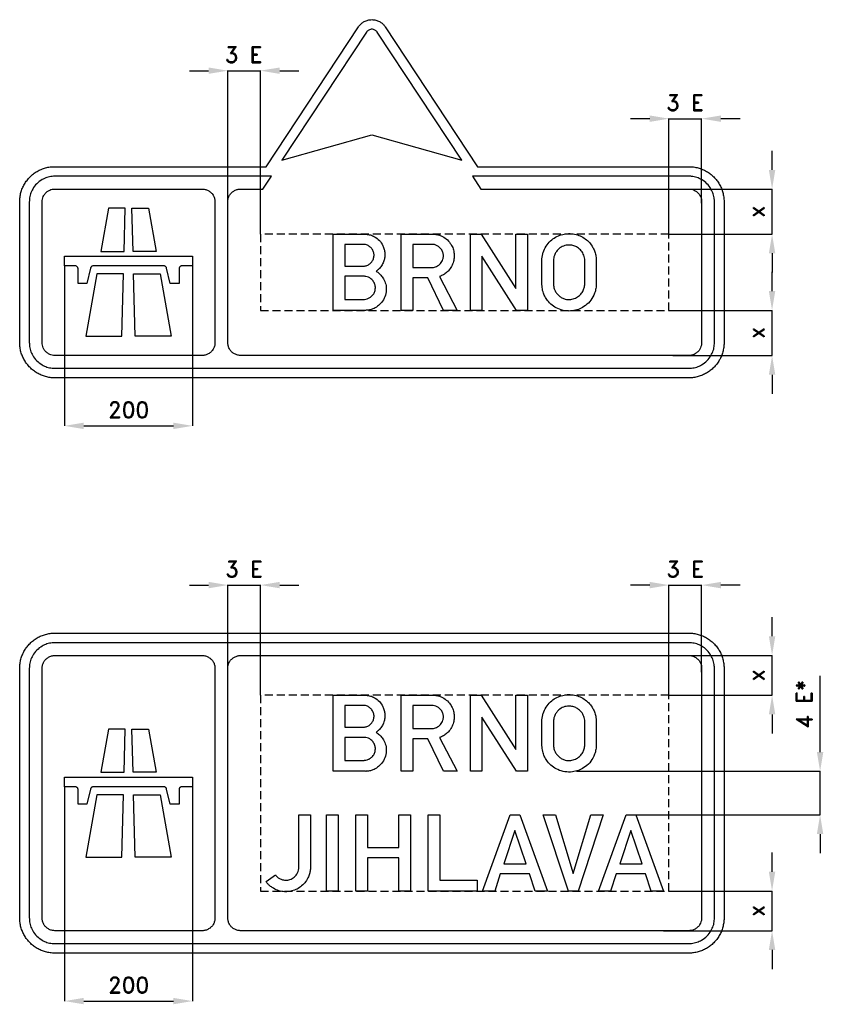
# Model space of a CAD drawing. Header units: millimetres. Extents: x 0 to 1255, y -61 to 1478.
import ezdxf

# ---------------------------------------------------------------- set-up
doc = ezdxf.new("R2010")
doc.units = ezdxf.units.MM
doc.header["$LTSCALE"] = 5
doc.linetypes.add('ČÁRKOVANÁX2', pattern=[1.5, 1, -0.5])
doc.layers.add('Kóty', color=2, linetype='Continuous')
doc.layers.add('Značka', color=7, linetype='Continuous')
doc.styles.get("Standard").update_dxf_attribs({"font": 'romand.shx', "height": 25})
doc.dimstyles.get("Standard").update_dxf_attribs({"dimtxt": 25, "dimasz": 30, "dimexe": 0.18, "dimexo": 0.0625, "dimgap": 12.5, "dimtad": 1, "dimdec": 0, "dimzin": 0, "dimdsep": 46, "dimtxsty": 'Standard', "dimcen": 0.09, "dimadec": 0, "dimazin": 0, "dimtfac": 1, "dimtdec": 0, "dimtofl": 0, "dimtmove": 0, "dimatfit": 3, "dimfxl": 1, "dimtolj": 1, "dimtzin": 0, "dimarcsym": 0})

# ---------------------------------------------------------------- blocks, each defined once
blk = doc.blocks.new('*D0')
at = {"layer": 'Defpoints', "color": 0, "transparency": 16777216}
for p in [(1014, 116.4), (1005.2, 54.4), (1175, 54.4)]:
    blk.add_point(p, dxfattribs=at)
at = {"layer": 'Kóty', "color": 0, "lineweight": -2, "transparency": 16777216}
for p, q in [((1175, 146.4), (1175, 176.4)), ((1014.1, 116.4), (1175.2, 116.4)), ((1005.2, 54.4), (1175.2, 54.4)), ((1175, 24.4), (1175, -5.6))]:
    blk.add_line(p, q, dxfattribs=at)
at = {"layer": 'Kóty', "color": 0, "transparency": 16777216}
for points in [[(1170, 146.4), (1180, 146.4), (1175, 116.4)], [(1170, 24.4), (1180, 24.4), (1175, 54.4)]]:
    blk.add_solid(points, dxfattribs=at)
at = {"layer": 'Kóty', "color": 0, "transparency": 16777216, "insert": (1150, 85.4), "char_height": 25, "attachment_point": 5, "rotation": 90}
blk.add_mtext('\\A1;x', dxfattribs=at)
blk = doc.blocks.new('*D1')
at = {"layer": 'Defpoints', "color": 0, "transparency": 16777216}
for p in [(1045, 484.4), (1175, 484.4), (1014, 422.4)]:
    blk.add_point(p, dxfattribs=at)
at = {"layer": 'Kóty', "color": 0, "lineweight": -2, "transparency": 16777216}
for p, q in [((1175, 514.4), (1175, 544.4)), ((1045.1, 484.4), (1175.2, 484.4)), ((1014.1, 422.4), (1175.2, 422.4)), ((1175, 392.4), (1175, 362.4))]:
    blk.add_line(p, q, dxfattribs=at)
at = {"layer": 'Kóty', "color": 0, "transparency": 16777216}
for points in [[(1170, 514.4), (1180, 514.4), (1175, 484.4)], [(1170, 392.4), (1180, 392.4), (1175, 422.4)]]:
    blk.add_solid(points, dxfattribs=at)
at = {"layer": 'Kóty', "color": 0, "transparency": 16777216, "insert": (1150, 453.4), "char_height": 25, "attachment_point": 5, "rotation": 90}
blk.add_mtext('\\A1;x', dxfattribs=at)
blk = doc.blocks.new('*D2')
at = {"layer": 'Defpoints', "color": 0, "transparency": 16777216}
for p in [(1017.4, 1213.2), (1175, 1213.2), (1014, 1142.8)]:
    blk.add_point(p, dxfattribs=at)
at = {"layer": 'Kóty', "color": 0, "lineweight": -2, "transparency": 16777216}
for p, q in [((1175, 1243.2), (1175, 1273.2)), ((1017.5, 1213.2), (1175.2, 1213.2)), ((1014.1, 1142.8), (1175.2, 1142.8)), ((1175, 1112.8), (1175, 1082.8))]:
    blk.add_line(p, q, dxfattribs=at)
at = {"layer": 'Kóty', "color": 0, "transparency": 16777216}
for points in [[(1170, 1243.2), (1180, 1243.2), (1175, 1213.2)], [(1170, 1112.8), (1180, 1112.8), (1175, 1142.8)]]:
    blk.add_solid(points, dxfattribs=at)
at = {"layer": 'Kóty', "color": 0, "transparency": 16777216, "insert": (1150, 1178), "char_height": 25, "attachment_point": 5, "rotation": 90}
blk.add_mtext('\\A1;x', dxfattribs=at)
blk = doc.blocks.new('*D3')
at = {"layer": 'Defpoints', "color": 0, "transparency": 16777216}
for p in [(1014, 1023.7), (1175, 1023.7), (1019.8, 953.2)]:
    blk.add_point(p, dxfattribs=at)
at = {"layer": 'Kóty', "color": 0, "lineweight": -2, "transparency": 16777216}
for p, q in [((1175, 1053.7), (1175, 1083.7)), ((1014.1, 1023.7), (1175.2, 1023.7)), ((1019.9, 953.2), (1175.2, 953.2)), ((1175, 923.2), (1175, 893.2))]:
    blk.add_line(p, q, dxfattribs=at)
at = {"layer": 'Kóty', "color": 0, "transparency": 16777216}
for points in [[(1170, 1053.7), (1180, 1053.7), (1175, 1023.7)], [(1170, 923.2), (1180, 923.2), (1175, 953.2)]]:
    blk.add_solid(points, dxfattribs=at)
at = {"layer": 'Kóty', "color": 0, "transparency": 16777216, "insert": (1150, 988.5), "char_height": 25, "attachment_point": 5, "rotation": 90}
blk.add_mtext('\\A1;x', dxfattribs=at)
blk = doc.blocks.new('*D6')
at = {"layer": 'Defpoints', "color": 0, "transparency": 16777216}
for p in [(70, 1093.2), (270, 1093.2), (270, 843.2)]:
    blk.add_point(p, dxfattribs=at)
at = {"layer": 'Kóty', "color": 0, "lineweight": -2, "transparency": 16777216}
for p, q in [((70, 1093.2), (70, 843.1)), ((270, 1093.2), (270, 843.1)), ((100, 843.2), (240, 843.2))]:
    blk.add_line(p, q, dxfattribs=at)
at = {"layer": 'Kóty', "color": 0, "transparency": 16777216}
for points in [[(100, 848.2), (100, 838.2), (70, 843.2)], [(240, 848.2), (240, 838.2), (270, 843.2)]]:
    blk.add_solid(points, dxfattribs=at)
at = {"layer": 'Kóty', "color": 0, "transparency": 16777216, "insert": (170, 868.2), "char_height": 25, "attachment_point": 5}
blk.add_mtext('\\A1;200', dxfattribs=at)
blk = doc.blocks.new('*D7')
at = {"layer": 'Defpoints', "color": 0, "transparency": 16777216}
for p in [(70, 279.4), (270, 279.4), (270, -55.6)]:
    blk.add_point(p, dxfattribs=at)
at = {"layer": 'Kóty', "color": 0, "lineweight": -2, "transparency": 16777216}
for p, q in [((70, 279.3), (70, -55.8)), ((270, 279.3), (270, -55.8)), ((100, -55.6), (240, -55.6))]:
    blk.add_line(p, q, dxfattribs=at)
at = {"layer": 'Kóty', "color": 0, "transparency": 16777216}
for points in [[(100, -50.6), (100, -60.6), (70, -55.6)], [(240, -50.6), (240, -60.6), (270, -55.6)]]:
    blk.add_solid(points, dxfattribs=at)
at = {"layer": 'Kóty', "color": 0, "transparency": 16777216, "insert": (170, -30.6), "char_height": 25, "attachment_point": 5}
blk.add_mtext('\\A1;200', dxfattribs=at)

msp = doc.modelspace()

# ---------------------------------------------------------------- linework, layer by layer
at = {"layer": 'Kóty'}
for p, q in [((265, 1398.2), (295, 1398.2)), ((325, 1193.3), (325, 1398.4)), ((376, 1142.8), (376, 1398.4)), ((406, 1398.2), (436, 1398.2)), ((984, 1323.2), (954, 1323.2)), ((1014, 1142.8), (1014, 1323.4)), ((1014, 1323.2), (1065, 1323.2)), ((1065, 1191), (1065, 1323.4)), ((1125, 1323.2), (1095, 1323.2)), ((265, 594.4), (295, 594.4)), ((325, 464.4), (325, 594.6)), ((376, 422.4), (376, 594.6)), ((406, 594.4), (436, 594.4)), ((984, 594.4), (954, 594.4)), ((1014, 422.4), (1014, 594.6)), ((1065, 458.3), (1065, 594.6)), ((1125, 594.4), (1095, 594.4)), ((1250, 333.4), (1250, 452.7)), ((869.7, 303.4), (1250.2, 303.4)), ((962.1, 235.4), (1250.2, 235.4)), ((1250, 205.4), (1250, 175.4))]:
    msp.add_line(p, q, dxfattribs=at)
for points in [[(325, 1398.2), (376, 1398.2)], [(1175, 1142.7), (1175, 1213.2)], [(1175, 953.2), (1175, 1023.7)], [(325, 594.4), (376, 594.4)], [(1014, 594.4), (1065, 594.4)], [(1175, 422.4), (1175, 484.4)], [(1250, 235.4), (1250, 303.4)], [(1175, 54.4), (1175, 116.4)]]:
    msp.add_lwpolyline(points, dxfattribs=at)
for points in [[(295, 1403.2), (295, 1393.2), (325, 1398.2)], [(406, 1403.2), (406, 1393.2), (376, 1398.2)], [(984, 1328.2), (984, 1318.2), (1014, 1323.2)], [(1095, 1328.2), (1095, 1318.2), (1065, 1323.2)], [(295, 599.4), (295, 589.4), (325, 594.4)], [(406, 599.4), (406, 589.4), (376, 594.4)], [(984, 599.4), (984, 589.4), (1014, 594.4)], [(1095, 599.4), (1095, 589.4), (1065, 594.4)], [(1245, 333.4), (1255, 333.4), (1250, 303.4)], [(1245, 205.4), (1255, 205.4), (1250, 235.4)]]:
    msp.add_solid(points, dxfattribs=at)
at = {"layer": 'Značka', "color": 3}
for points in [[(715, 1248.2), (1045, 1248.2), (1045.2, 1248.2), (1045.4, 1248.2, -0.032178), (1052.5, 1247.7, -0.035442), (1059.5, 1246.3, -0.036278), (1066.3, 1244, -0.034421), (1072.6, 1240.8, -0.033711), (1078.5, 1236.9, -0.034072), (1083.9, 1232.1, -0.034199), (1088.6, 1226.8, -0.034236), (1092.6, 1220.9, -0.03403), (1095.8, 1214.5, -0.033398), (1098, 1207.8, -0.034106), (1099.5, 1200.8, -0.036743), (1100, 1193.7), (1100, 1193.5), (1100, 1193.2), (1100, 973.2), (1100, 973), (1100, 972.8, -0.032171), (1099.5, 965.7, -0.035429), (1098, 958.7, -0.03628), (1095.8, 952, -0.034417), (1092.6, 945.6, -0.03373), (1088.6, 939.7, -0.034083), (1083.9, 934.4, -0.034206), (1078.5, 929.6, -0.034234), (1072.6, 925.7, -0.034038), (1066.3, 922.5, -0.033409), (1059.5, 920.2, -0.034122), (1052.5, 918.7, -0.036743), (1045.4, 918.2), (1045.2, 918.2), (1045, 918.2), (55, 918.2), (54.8, 918.2), (54.6, 918.2, -0.032188), (47.5, 918.7, -0.035446), (40.5, 920.2, -0.036274), (33.7, 922.5, -0.034416), (27.4, 925.7, -0.033727), (21.4, 929.6, -0.034092), (16.1, 934.4, -0.034208), (11.4, 939.7, -0.03423), (7.4, 945.6, -0.034041), (4.3, 952, -0.033411), (1.9, 958.7, -0.034128), (0.5, 965.7, -0.036746), (0, 972.8), (0, 973), (0, 973.2), (0, 1193.2), (0, 1193.5), (0, 1193.7, -0.03218), (0.5, 1200.8, -0.035443), (1.9, 1207.8, -0.036268), (4.2, 1214.5, -0.034421), (7.4, 1220.9, -0.033721), (11.4, 1226.8, -0.034083), (16.1, 1232.1, -0.034213), (21.4, 1236.9, -0.034228), (27.4, 1240.8, -0.034042), (33.7, 1244, -0.033412), (40.5, 1246.3, -0.034125), (47.5, 1247.8, -0.036735), (54.6, 1248.2), (54.8, 1248.2), (55, 1248.2), (385, 1248.2), (385, 1248.2), (529.1, 1466.6), (529.8, 1467.6), (530.6, 1468.6, -0.052439), (534, 1472.1, -0.052761), (538.2, 1474.9, -0.065666), (543.9, 1477.1, -0.065821), (550, 1477.9, -0.065457), (556.1, 1477.1, -0.063809), (561.8, 1474.9, -0.052739), (566, 1472.2, -0.057731), (569.4, 1468.6), (570.2, 1467.6), (570.9, 1466.6), (715, 1248.2)], [(550, 1298.2), (690.4, 1258.2), (558.3, 1458.4), (558.1, 1458.8), (557.8, 1459.2, 0.052799), (556.4, 1460.6, 0.052771), (554.7, 1461.7, 0.065575), (552.4, 1462.6, 0.065728), (550, 1462.9, 0.065534), (547.6, 1462.6, 0.063903), (545.3, 1461.7, 0.052829), (543.6, 1460.6, 0.057904), (542.2, 1459.2), (541.9, 1458.8), (541.7, 1458.4), (409.6, 1258.2), (550, 1298.2)], [(325, 973.2), (325, 1193.2), (325, 1193.5), (325, 1193.8, -0.033758), (325.2, 1196.4, -0.035655), (325.8, 1198.9, -0.036087), (326.7, 1201.4, -0.034687), (327.9, 1203.7, -0.034139), (329.4, 1205.8, -0.034434), (331.2, 1207.8, -0.034551), (333.2, 1209.4, -0.034518), (335.5, 1210.8, -0.034389), (337.8, 1211.9, -0.03417), (340.3, 1212.7, -0.02818), (342.4, 1213.1, -0.029338), (344.5, 1213.2), (344.8, 1213.2), (345, 1213.2), (351, 1213.2), (379.9, 1213.2), (393.1, 1233.2), (55, 1233.2), (52.9, 1233.2), (50.8, 1233, 0.055738), (42.6, 1231.3, 0.056128), (35, 1227.9, 0.069646), (26.7, 1221.6, 0.068387), (20.4, 1213.2, 0.056471), (16.8, 1205.6, 0.061158), (15.2, 1197.4, 0.012199), (15.1, 1195.3, 0.004069), (15, 1193.2), (15, 973.2, 0.003582), (15.1, 971.2, 0.010737), (15.2, 969.1, 0.055762), (16.9, 960.9, 0.05617), (20.4, 953.2, 0.069688), (26.7, 944.9, 0.068347), (35, 938.6, 0.056431), (42.6, 935.1, 0.061184), (50.8, 933.5), (52.9, 933.3), (55, 933.2), (1045, 933.2, 0.003593), (1047.1, 933.3, 0.010767), (1049.2, 933.5, 0.055763), (1057.4, 935.1, 0.05619), (1065, 938.6, 0.069707), (1073.3, 944.9, 0.068354), (1079.6, 953.2, 0.056412), (1083.2, 960.9, 0.061072), (1084.8, 969.1), (1084.9, 971.2), (1085, 973.2), (1085, 1193.2), (1084.9, 1195.3, 0.010686), (1084.8, 1197.4, 0.055671), (1083.1, 1205.6, 0.056196), (1079.6, 1213.2, 0.069716), (1073.3, 1221.6, 0.068332), (1065, 1227.9, 0.056419), (1057.4, 1231.4, 0.061152), (1049.2, 1233, 0.012254), (1047.1, 1233.2, 0.004085), (1045, 1233.2), (706.9, 1233.2), (720.1, 1213.2), (1045, 1213.2, -0.003568), (1046, 1213.2, -0.010681), (1047.1, 1213.1, -0.055612), (1051.2, 1212.3, -0.056257), (1055, 1210.6, -0.069792), (1059.2, 1207.4, -0.0682), (1062.3, 1203.2, -0.056331), (1064.1, 1199.4, -0.061179), (1064.9, 1195.3), (1065, 1194.3), (1065, 1193.2), (1065, 973.2), (1065, 972.2), (1064.9, 971.2, -0.055731), (1064, 967.1, -0.056093), (1062.3, 963.2, -0.069549), (1059.2, 959.1, -0.068437), (1055, 955.9, -0.056492), (1051.2, 954.2, -0.06103), (1047.1, 953.4, -0.012144), (1046, 953.3, -0.004088), (1045, 953.2), (345, 953.2), (344.7, 953.2), (344.5, 953.3, -0.033859), (341.9, 953.5, -0.035517), (339.3, 954.1, -0.035896), (336.9, 955, -0.034736), (334.5, 956.2, -0.034266), (332.4, 957.7, -0.034431), (330.5, 959.5, -0.034547), (328.8, 961.5, -0.034581), (327.4, 963.7, -0.034353), (326.3, 966.1, -0.033754), (325.6, 968.6, -0.028215), (325.2, 970.7, -0.030659), (325, 972.8), (325, 973), (325, 973.2)], [(285, 953.2), (55, 953.2), (54, 953.3), (52.9, 953.4, -0.055657), (48.8, 954.2, -0.056143), (45, 955.9, -0.069689), (40.8, 959.1, -0.068346), (37.7, 963.2, -0.056436), (35.9, 967.1, -0.061199), (35.1, 971.2, -0.012223), (35, 972.2), (35, 973.2), (35, 1193.2, -0.003589), (35, 1194.3, -0.010754), (35.1, 1195.3, -0.055784), (35.9, 1199.4, -0.056163), (37.7, 1203.2, -0.069671), (40.8, 1207.4, -0.068389), (45, 1210.6, -0.056438), (48.8, 1212.3, -0.061045), (52.9, 1213.1), (54, 1213.2), (55, 1213.2), (285, 1213.2), (285.3, 1213.2), (285.5, 1213.2, -0.034472), (288.1, 1213, -0.035536), (290.7, 1212.4, -0.03572), (293.1, 1211.5, -0.034777), (295.4, 1210.3, -0.034289), (297.6, 1208.8, -0.034417), (299.5, 1207, -0.03447), (301.2, 1205, -0.034506), (302.6, 1202.8, -0.03442), (303.7, 1200.4, -0.034147), (304.4, 1197.9, -0.028145), (304.8, 1195.8, -0.029363), (305, 1193.7), (305, 1193.5), (305, 1193.2), (305, 973.2), (305, 973), (305, 972.7, -0.034453), (304.8, 970.1, -0.035509), (304.2, 967.6, -0.03572), (303.3, 965.1, -0.034748), (302.1, 962.8, -0.034308), (300.5, 960.7, -0.034417), (298.8, 958.7, -0.034477), (296.8, 957.1, -0.034542), (294.5, 955.7, -0.034402), (292.2, 954.6, -0.033859), (289.7, 953.8, -0.028267), (287.6, 953.4, -0.030565), (285.5, 953.2), (285.2, 953.2), (285, 953.2)], [(489.5, 1023.7), (489.5, 1142.7), (538.4, 1142.7), (539.6, 1142.7), (540.8, 1142.6, -0.053522), (547.6, 1141.5, -0.058869), (553.9, 1138.8, -0.0841), (561.7, 1132.9, -0.083995), (567.1, 1124.7, -0.052903), (569.3, 1119, -0.048086), (570.2, 1113, -0.047689), (570, 1106.9, -0.051704), (568.7, 1100.9, -0.057822), (565.9, 1094.7, -0.056924), (561.8, 1089.3, -0.018975), (560.2, 1087.7, -0.01917), (558.6, 1086.3), (557.7, 1085.6), (556.8, 1084.9), (558, 1084), (559.2, 1083.1, -0.045536), (564.1, 1078.6, -0.053992), (568.1, 1073.1, -0.077429), (571.6, 1064.6, -0.076333), (572.4, 1055.3, -0.084942), (570.3, 1045, -0.082717), (564.9, 1036, -0.067284), (558.9, 1030.1, -0.067548), (551.5, 1026, -0.045459), (546.3, 1024.4, -0.048761), (540.9, 1023.8), (539.9, 1023.7), (538.9, 1023.7), (489.5, 1023.7)], [(595.7, 1023.7), (595.7, 1142.7), (645.8, 1142.7), (646.5, 1142.7), (647.2, 1142.7, -0.052874), (652.8, 1141.9, -0.045269), (658.2, 1140, -0.068753), (666.2, 1135.2, -0.07411), (672.5, 1128.4, -0.062854), (676.2, 1121.7, -0.059657), (678.2, 1114.3, -0.055138), (678.6, 1107.1, -0.055185), (677.4, 1099.9, -0.062305), (674.4, 1092.3, -0.063041), (669.6, 1085.7, -0.052742), (664.6, 1081.2, -0.055205), (658.9, 1077.9, -0.011422), (657.3, 1077.2), (655.6, 1076.5), (683, 1023.7), (661.6, 1023.7), (637.3, 1074.7), (613.8, 1074.7), (613.8, 1023.7), (595.7, 1023.7)], [(815.5, 1102.3), (815.5, 1103.3, -0.004525), (815.6, 1104.3, -0.030686), (816.3, 1109.3, -0.031065), (817.5, 1114.1, -0.066297), (822.1, 1123.9, -0.068472), (829.1, 1132.2, -0.061854), (836.9, 1138, -0.059931), (845.8, 1141.8, -0.057342), (854.9, 1143.5, -0.057584), (864.3, 1143.2, -0.056914), (873.2, 1140.9, -0.057499), (881.4, 1136.7, -0.055379), (888.3, 1131.1, -0.053459), (893.8, 1124.1, -0.043032), (897.1, 1118.1, -0.048855), (899.3, 1111.7, -0.022739), (900, 1108.2, -0.012965), (900.4, 1104.6), (900.4, 1104), (900.5, 1103.4), (900.5, 1063.6), (900.4, 1062.6), (900.3, 1061.7, -0.035784), (899, 1054.3, -0.047835), (896.5, 1047.3, -0.07879), (890.2, 1037.3, -0.073095), (881.1, 1029.6, -0.060116), (872.5, 1025.2, -0.059847), (863.1, 1023, -0.071109), (851.4, 1023.1, -0.074188), (840.2, 1026.5, -0.066043), (831.4, 1031.9, -0.061699), (824.2, 1039.3, -0.047079), (820.1, 1045.6, -0.053865), (817.3, 1052.6, -0.030208), (816.3, 1057.3, -0.017685), (815.7, 1062), (815.6, 1063.1), (815.5, 1064.2), (815.5, 1102.3)], [(507.6, 1126.8), (507.6, 1092.8), (536.2, 1092.8), (537.3, 1092.8), (538.4, 1092.9, 0.091636), (543.5, 1094.3, 0.08074), (547.9, 1097.4, 0.081301), (551.2, 1101.6, 0.086101), (553, 1106.6, 0.087483), (553.2, 1112.1, 0.085838), (551.5, 1117.4, 0.08193), (548.5, 1121.7, 0.078649), (544.2, 1124.8, 0.046711), (541.6, 1126, 0.054004), (538.8, 1126.6), (538.2, 1126.7), (537.6, 1126.8), (507.6, 1126.8)], [(613.8, 1126.7), (613.8, 1090.6), (643, 1090.6), (643.7, 1090.7), (644.5, 1090.7, 0.040785), (647.8, 1091.2, 0.049412), (651, 1092.3, 0.110764), (657.2, 1096.8, 0.114763), (660.9, 1103.6, 0.085157), (661.7, 1108.9, 0.080085), (660.8, 1114.2, 0.084071), (658.2, 1119.4, 0.081241), (653.9, 1123.5, 0.067097), (650, 1125.7, 0.082116), (645.6, 1126.7), (645.1, 1126.7), (644.6, 1126.7), (613.8, 1126.7)], [(833.6, 1102.2), (833.6, 1064.2), (833.7, 1063.5), (833.7, 1062.7, 0.037616), (834.4, 1059, 0.041676), (835.6, 1055.4, 0.062903), (838.4, 1050.5, 0.060173), (842.3, 1046.4, 0.059427), (846.9, 1043.2, 0.064329), (852, 1041.3, 0.050505), (856.3, 1040.7, 0.044565), (860.6, 1040.8, 0.073922), (867.9, 1042.8, 0.085005), (874.3, 1046.9, 0.073628), (878.5, 1051.7, 0.063589), (881.2, 1057.6, 0.033193), (882.1, 1060.5, 0.042617), (882.4, 1063.5), (882.5, 1063.9), (882.5, 1064.3), (882.5, 1102.2), (882.5, 1102.8), (882.5, 1103.5, 0.062598), (881.8, 1107.7, 0.048312), (880.2, 1111.6, 0.076906), (875.8, 1118, 0.08378), (869.7, 1122.7, 0.069864), (864, 1125, 0.066682), (857.8, 1125.7, 0.088518), (849.4, 1124.2, 0.098123), (842.1, 1119.8, 0.062852), (838.4, 1115.9, 0.051376), (835.8, 1111.2, 0.039517), (834.4, 1107.5, 0.050738), (833.7, 1103.6), (833.6, 1102.9), (833.6, 1102.2)], [(229.5, 1089.4), (229.5, 1089.6), (229.4, 1089.8, 0.047776), (229.1, 1090.6, 0.048023), (228.6, 1091.4, 0.059541), (227.8, 1092.2, 0.058333), (226.8, 1092.8), (226, 1093.1), (225.1, 1093.2), (224.9, 1093.2), (224.7, 1093.2), (115.3, 1093.2), (115.1, 1093.2), (114.9, 1093.2), (114, 1093.1), (113.2, 1092.8, 0.059573), (112.2, 1092.2, 0.058355), (111.4, 1091.4), (110.9, 1090.6, 0.052393), (110.6, 1089.8), (110.5, 1089.6), (110.5, 1089.4), (105, 1065.7), (91.2, 1065.7), (91.2, 1088.2), (91.2, 1088.5), (91.2, 1088.8, 0.055711), (91, 1089.8, 0.056169), (90.6, 1090.7, 0.069683), (89.8, 1091.8, 0.068356), (88.8, 1092.6), (87.8, 1093), (86.8, 1093.2), (86.5, 1093.2), (86.2, 1093.2), (70, 1093.2), (70, 1108.2), (270, 1108.2), (270, 1093.2), (253.8, 1093.2), (253.5, 1093.2), (253.2, 1093.2), (252.2, 1093, 0.056112), (251.2, 1092.6, 0.069656), (250.2, 1091.8, 0.068376), (249.4, 1090.7, 0.056438), (249, 1089.8, 0.061142), (248.8, 1088.8, 0.012188), (248.8, 1088.5, 0.004087), (248.8, 1088.2), (248.8, 1065.7), (235, 1065.7), (229.5, 1089.4)], [(507.7, 1076.9), (507.7, 1040.9), (536.3, 1040.9), (537.3, 1040.9), (538.4, 1040.9, 0.058711), (542.7, 1041.7, 0.063112), (546.7, 1043.6, 0.084068), (551.1, 1047.2, 0.085715), (554.1, 1052.1, 0.082254), (555.4, 1057.4, 0.080964), (555, 1062.8, 0.088828), (552.7, 1068.4, 0.08424), (548.6, 1073, 0.065585), (544.8, 1075.5, 0.080403), (540.7, 1076.7), (539.5, 1076.8), (538.3, 1076.9), (507.7, 1076.9)], [(171, 19.4), (55, 19.4), (54.8, 19.4), (54.6, 19.4, -0.03218), (47.5, 19.9, -0.035443), (40.5, 21.3, -0.036267), (33.7, 23.6, -0.034421), (27.4, 26.8, -0.033722), (21.4, 30.8, -0.034085), (16.1, 35.5, -0.034209), (11.4, 40.8, -0.034229), (7.4, 46.7, -0.034045), (4.3, 53.1, -0.033412), (1.9, 59.9, -0.034127), (0.5, 66.8, -0.036745), (0, 73.9), (0, 74.2), (0, 74.4), (0, 464.4), (0, 464.6), (0, 464.8, -0.03218), (0.5, 471.9, -0.035443), (1.9, 478.9, -0.036267), (4.2, 485.6, -0.034421), (7.4, 492, -0.033719), (11.4, 497.9, -0.034083), (16.1, 503.3, -0.034209), (21.4, 508, -0.034228), (27.4, 511.9, -0.034042), (33.7, 515.1, -0.033408), (40.5, 517.4, -0.03412), (47.5, 518.9, -0.036747), (54.6, 519.4), (54.8, 519.4), (55, 519.4), (1045, 519.4), (1045.2, 519.4), (1045.4, 519.4, -0.032182), (1052.5, 518.9, -0.035438), (1059.5, 517.4, -0.03627), (1066.3, 515.1, -0.034424), (1072.6, 511.9, -0.033714), (1078.5, 508, -0.034072), (1083.9, 503.3, -0.034202), (1088.6, 497.9, -0.034236), (1092.6, 492, -0.034034), (1095.8, 485.6, -0.033397), (1098, 478.9, -0.034107), (1099.5, 471.9, -0.036743), (1100, 464.8), (1100, 464.6), (1100, 464.4), (1100, 74.4), (1100, 74.2), (1100, 73.9, -0.032171), (1099.5, 66.8, -0.035429), (1098, 59.9, -0.036266), (1095.8, 53.1, -0.034431), (1092.6, 46.7, -0.033735), (1088.6, 40.8, -0.034079), (1083.9, 35.5, -0.034225), (1078.5, 30.8, -0.034235), (1072.6, 26.8, -0.034041), (1066.3, 23.6, -0.033409), (1059.5, 21.3, -0.034125), (1052.5, 19.8, -0.036744), (1045.4, 19.4), (1045.2, 19.4), (1045, 19.4), (997, 19.4), (171, 19.4)], [(393.1, 504.4), (55, 504.4), (52.9, 504.3), (50.8, 504.1, 0.055537), (42.6, 502.5, 0.056148), (35, 499, 0.069739), (26.7, 492.7, 0.068372), (20.4, 484.4, 0.056453), (16.8, 476.7, 0.061166), (15.2, 468.5, 0.012203), (15.1, 466.5, 0.004068), (15, 464.4), (15, 74.4, 0.003583), (15.1, 72.3, 0.010744), (15.2, 70.2, 0.055768), (16.9, 62, 0.056168), (20.4, 54.4, 0.069685), (26.7, 46, 0.06835), (35, 39.7, 0.056433), (42.6, 36.2, 0.061183), (50.8, 34.6, 0.012223), (52.9, 34.4, 0.004075), (55, 34.4), (1045, 34.4, 0.003584), (1047.1, 34.4, 0.010742), (1049.2, 34.6, 0.055762), (1057.4, 36.3, 0.056195), (1065, 39.7, 0.069714), (1073.3, 46, 0.068345), (1079.6, 54.4, 0.056412), (1083.2, 62, 0.061075), (1084.8, 70.2), (1084.9, 72.3), (1085, 74.4), (1085, 464.4), (1084.9, 466.5), (1084.8, 468.5, 0.055649), (1083.1, 476.7, 0.056155), (1079.6, 484.4, 0.069704), (1073.3, 492.7, 0.068442), (1065, 499, 0.056435), (1057.4, 502.5, 0.06091), (1049.2, 504.1, 0.012152), (1047.1, 504.3, 0.004041), (1045, 504.4), (393.1, 504.4)], [(55, 54.4), (54.9, 54.4), (54.8, 54.4, -0.032179), (52.3, 54.6, -0.035443), (49.7, 55.1, -0.036265), (47.3, 55.9, -0.034421), (45, 57.1, -0.033719), (42.8, 58.5, -0.034086), (40.9, 60.2, -0.034208), (39.1, 62.2, -0.034229), (37.7, 64.3, -0.034044), (36.5, 66.6, -0.033412), (35.7, 69.1, -0.034128), (35.2, 71.6, -0.036744), (35, 74.2), (35, 74.3), (35, 74.4), (35, 464.4), (35, 464.4), (35, 464.5, -0.032179), (35.2, 467.1, -0.035444), (35.7, 469.6, -0.036265), (36.5, 472.1, -0.034417), (37.7, 474.4, -0.033718), (39.1, 476.6, -0.03408), (40.9, 478.5, -0.034213), (42.8, 480.2, -0.034222), (45, 481.7, -0.034048), (47.3, 482.8, -0.033405), (49.7, 483.7, -0.034129), (52.3, 484.2, -0.036741), (54.8, 484.4), (54.9, 484.4), (55, 484.4), (285, 484.4), (285.1, 484.4), (285.2, 484.4, -0.032179), (287.7, 484.2, -0.035443), (290.3, 483.7, -0.036259), (292.7, 482.8, -0.034409), (295, 481.7, -0.033719), (297.2, 480.2, -0.034073), (299.1, 478.5, -0.034214), (300.9, 476.6, -0.034226), (302.3, 474.4, -0.03405), (303.5, 472.1, -0.033407), (304.3, 469.6, -0.034128), (304.8, 467.1, -0.036741), (305, 464.5), (305, 464.4), (305, 464.4), (305, 74.4), (305, 74.3), (305, 74.2, -0.032179), (304.8, 71.6, -0.035442), (304.3, 69.1, -0.036259), (303.5, 66.6, -0.034414), (302.3, 64.3, -0.03372), (300.9, 62.2, -0.034079), (299.1, 60.2, -0.03421), (297.2, 58.5, -0.034232), (295, 57.1, -0.034046), (292.7, 55.9, -0.033413), (290.3, 55.1, -0.034126), (287.7, 54.5, -0.036744), (285.2, 54.4), (285.1, 54.4), (285, 54.4), (55, 54.4)], [(325, 74.4), (325, 464.4), (325, 464.6), (325, 464.9, -0.033855), (325.2, 467.5, -0.0356), (325.8, 470, -0.035965), (326.7, 472.5, -0.034652), (327.9, 474.8, -0.034148), (329.4, 477, -0.034435), (331.2, 478.9, -0.03455), (333.2, 480.6, -0.034609), (335.5, 481.9, -0.0344), (337.8, 483, -0.03375), (340.3, 483.8, -0.028229), (342.4, 484.2, -0.030643), (344.5, 484.4), (344.8, 484.4), (345, 484.4), (1045, 484.4), (1046, 484.3, -0.010652), (1047.1, 484.3, -0.055626), (1051.2, 483.4, -0.056277), (1055, 481.7, -0.069806), (1059.2, 478.5, -0.068223), (1062.3, 474.4, -0.056339), (1064.1, 470.5, -0.061126), (1064.9, 466.5), (1065, 465.4), (1065, 464.4), (1065, 74.4), (1065, 73.3), (1064.9, 72.3, -0.05576), (1064, 68.2, -0.056064), (1062.3, 64.4, -0.069536), (1059.2, 60.2, -0.068408), (1055, 57, -0.056527), (1051.2, 55.3, -0.061158), (1047.1, 54.5, -0.012181), (1046, 54.4, -0.004059), (1045, 54.4), (345, 54.4), (344.7, 54.4), (344.5, 54.4, -0.033864), (341.9, 54.6, -0.035606), (339.3, 55.2, -0.035966), (336.9, 56.1, -0.034656), (334.6, 57.3, -0.034145), (332.4, 58.8, -0.034423), (330.5, 60.6, -0.034569), (328.8, 62.6, -0.034615), (327.4, 64.8, -0.034374), (326.3, 67.2, -0.033751), (325.6, 69.7, -0.028217), (325.2, 71.8, -0.030629), (325, 73.9), (325, 74.1), (325, 74.4)], [(489.5, 303.4), (489.5, 422.4), (538.4, 422.4, -0.002322), (539.6, 422.3, -0.006987), (540.8, 422.3, -0.053513), (547.6, 421.1, -0.058864), (553.9, 418.5, -0.084102), (561.7, 412.5, -0.083984), (567.1, 404.4, -0.052888), (569.3, 398.6, -0.048075), (570.2, 392.6, -0.047699), (570, 386.5, -0.051703), (568.7, 380.5, -0.057809), (565.9, 374.3, -0.056933), (561.8, 368.9, -0.019024), (560.2, 367.3, -0.019181), (558.6, 365.9), (557.7, 365.2), (556.8, 364.5), (558, 363.6), (559.2, 362.7, -0.045546), (564.1, 358.2, -0.053985), (568.1, 352.7, -0.077424), (571.6, 344.2, -0.076333), (572.4, 335, -0.084942), (570.3, 324.7, -0.082722), (564.9, 315.6, -0.067294), (558.9, 309.7, -0.067548), (551.5, 305.6, -0.045465), (546.3, 304, -0.048766), (540.9, 303.4, -0.007109), (539.9, 303.4, -0.002371), (538.9, 303.4), (489.5, 303.4)], [(595.7, 303.4), (595.7, 422.4), (645.8, 422.4), (646.5, 422.4, -0.00544), (647.2, 422.3, -0.052872), (652.8, 421.5, -0.045247), (658.2, 419.6, -0.06875), (666.2, 414.8, -0.074112), (672.5, 408.1, -0.062839), (676.2, 401.3, -0.059667), (678.2, 393.9, -0.055139), (678.6, 386.7, -0.055183), (677.4, 379.6, -0.062314), (674.4, 371.9, -0.063049), (669.6, 365.3, -0.052743), (664.6, 360.8, -0.055197), (658.9, 357.5, -0.01141), (657.3, 356.8), (655.6, 356.2), (683, 303.4), (661.6, 303.4), (637.3, 354.4), (613.8, 354.4), (613.8, 303.4), (595.7, 303.4)], [(815.5, 381.9), (815.5, 382.9), (815.6, 383.9, -0.03066), (816.3, 388.9, -0.031067), (817.5, 393.7, -0.066298), (822.1, 403.6, -0.06848), (829.1, 411.9, -0.061861), (836.9, 417.7, -0.059933), (845.8, 421.4, -0.057345), (854.9, 423.2, -0.057578), (864.3, 422.8, -0.056911), (873.2, 420.5, -0.057496), (881.4, 416.3, -0.055376), (888.3, 410.7, -0.053448), (893.8, 403.8, -0.043019), (897.1, 397.8, -0.04884), (899.3, 391.3, -0.022703), (900, 387.8), (900.4, 384.2), (900.4, 383.6), (900.5, 383), (900.5, 343.2), (900.4, 342.3), (900.3, 341.4, -0.035776), (899, 334, -0.047843), (896.5, 326.9, -0.078796), (890.2, 316.9, -0.073097), (881.1, 309.3, -0.060113), (872.5, 304.9, -0.059844), (863.1, 302.6, -0.071111), (851.4, 302.7, -0.074183), (840.2, 306.1, -0.066043), (831.4, 311.5, -0.061689), (824.2, 318.9, -0.047086), (820.1, 325.3, -0.053876), (817.3, 332.3, -0.030222), (816.3, 336.9, -0.017673), (815.7, 341.6), (815.6, 342.7), (815.5, 343.8), (815.5, 381.9)], [(507.6, 406.4), (507.6, 372.4), (536.2, 372.4, 0.005332), (537.3, 372.4, 0.016063), (538.4, 372.5, 0.091631), (543.5, 373.9, 0.080741), (547.9, 377, 0.08131), (551.2, 381.2, 0.086088), (553, 386.2, 0.08746), (553.2, 391.7, 0.085847), (551.5, 397, 0.081925), (548.5, 401.3, 0.078637), (544.2, 404.5, 0.04673), (541.6, 405.6, 0.054009), (538.8, 406.3, 0.009156), (538.2, 406.3), (537.6, 406.4), (507.6, 406.4)], [(613.8, 406.3), (613.8, 370.2), (643, 370.2, 0.001977), (643.7, 370.3, 0.005972), (644.5, 370.3, 0.040785), (647.8, 370.8, 0.049424), (651, 371.9, 0.110775), (657.2, 376.5, 0.114761), (660.9, 383.3, 0.085167), (661.7, 388.6, 0.080083), (660.8, 393.8, 0.084094), (658.2, 399, 0.081234), (653.9, 403.1, 0.067109), (650, 405.3, 0.082132), (645.6, 406.3, 0.008034), (645.1, 406.3), (644.6, 406.3), (613.8, 406.3)], [(833.6, 381.9), (833.6, 343.8), (833.7, 343.1), (833.7, 342.4, 0.037583), (834.4, 338.6, 0.041676), (835.6, 335, 0.062889), (838.4, 330.1, 0.060158), (842.3, 326, 0.059412), (846.9, 322.8, 0.064326), (852, 320.9, 0.050523), (856.3, 320.3, 0.044572), (860.6, 320.5, 0.073913), (867.9, 322.4, 0.085011), (874.3, 326.5, 0.073636), (878.5, 331.4, 0.063585), (881.2, 337.2, 0.03321), (882.1, 340.2, 0.042657), (882.4, 343.1), (882.5, 343.5), (882.5, 343.9), (882.5, 381.8), (882.5, 382.5), (882.5, 383.1, 0.062616), (881.8, 387.3, 0.048328), (880.2, 391.2, 0.076903), (875.8, 397.6, 0.08377), (869.7, 402.3, 0.069862), (864, 404.6, 0.06667), (857.8, 405.3, 0.088523), (849.4, 403.8, 0.098122), (842.1, 399.4, 0.062856), (838.4, 395.5, 0.051404), (835.8, 390.8, 0.039528), (834.4, 387.1, 0.05075), (833.7, 383.2), (833.6, 382.5), (833.6, 381.9)], [(507.7, 356.5), (507.7, 320.5), (536.3, 320.5, 0.003622), (537.3, 320.5, 0.010878), (538.4, 320.6, 0.058716), (542.7, 321.4, 0.063105), (546.7, 323.2, 0.084067), (551.1, 326.8, 0.085726), (554.1, 331.7, 0.082255), (555.4, 337, 0.080986), (555, 342.4, 0.088847), (552.7, 348.1, 0.084248), (548.6, 352.6, 0.065612), (544.8, 355.1, 0.08041), (540.7, 356.3, 0.018381), (539.5, 356.5, 0.006086), (538.3, 356.5), (507.7, 356.5)], [(229.5, 275.5), (229.5, 275.7), (229.4, 275.9, 0.047734), (229.1, 276.7, 0.048025), (228.6, 277.5, 0.059599), (227.8, 278.3, 0.058401), (226.8, 278.9, 0.048251), (226, 279.2, 0.052368), (225.1, 279.3), (224.9, 279.4), (224.7, 279.4), (115.3, 279.4), (115.1, 279.4), (114.9, 279.3, 0.047732), (114, 279.2, 0.048009), (113.2, 278.9, 0.05957), (112.2, 278.3, 0.058421), (111.4, 277.5, 0.048259), (110.9, 276.7, 0.05236), (110.6, 275.9), (110.5, 275.7), (110.5, 275.5), (105, 251.9), (91.2, 251.9), (91.2, 274.4), (91.2, 274.6), (91.2, 274.9, 0.055715), (91, 275.9, 0.056165), (90.6, 276.9, 0.069701), (89.8, 277.9, 0.068332), (88.8, 278.7, 0.056415), (87.8, 279.1, 0.061115), (86.8, 279.3), (86.5, 279.4), (86.2, 279.4), (70, 279.4), (70, 294.4), (270, 294.4), (270, 279.4), (253.8, 279.4), (253.5, 279.4, 0.010733), (253.2, 279.3, 0.055758), (252.2, 279.1, 0.056139), (251.2, 278.7, 0.069682), (250.2, 277.9, 0.06837), (249.4, 276.9, 0.05644), (249, 275.9, 0.061106), (248.8, 274.9, 0.012246), (248.8, 274.6), (248.8, 274.4), (248.8, 251.9), (235, 251.9), (229.5, 275.5)], [(399.5, 141.6), (400.1, 140.7), (400.8, 139.8, 0.07636), (404.7, 136.5, 0.06642), (409.3, 134.4, 0.070636), (414.7, 133.3, 0.073886), (420.2, 133.8, 0.100338), (427.3, 137, 0.10266), (432.7, 142.6, 0.066791), (434.9, 146.9, 0.068738), (435.8, 151.5), (435.8, 152.3), (435.8, 153), (435.8, 235.4), (454, 235.4), (454, 152.1), (453.9, 151.4), (453.9, 150.6, -0.044773), (452.9, 144.6, -0.041526), (450.9, 138.8, -0.059799), (446.5, 130.9, -0.063624), (440.3, 124.4, -0.061051), (433.1, 119.5, -0.05764), (425.1, 116.5, -0.045918), (418.4, 115.4, -0.048749), (411.6, 115.5, -0.065626), (402.5, 117.6, -0.060451), (394.2, 121.9, -0.038906), (389.8, 125.3, -0.047625), (386.1, 129.3), (385.5, 130.1), (384.8, 131), (399.5, 141.6)]]:
    msp.add_lwpolyline(points, format="xyb", dxfattribs=at)
for points in [[(126.7, 1115.7), (163, 1115.7), (164.8, 1183.2), (138.6, 1183.2), (126.7, 1115.7)], [(213.3, 1115.7), (177, 1115.7), (175.2, 1183.2), (201.4, 1183.2), (213.3, 1115.7)], [(703.8, 1023.7), (703.8, 1142.7), (720.9, 1142.7), (774.9, 1057.8), (774.9, 1142.7), (793.2, 1142.7), (793, 1023.7), (776, 1023.7), (721.8, 1108.6), (721.8, 1023.7), (703.8, 1023.7)], [(103.3, 983.2), (159.6, 983.2), (162.1, 1080.7), (120.5, 1080.7), (103.3, 983.2)], [(236.7, 983.2), (180.4, 983.2), (177.9, 1080.7), (219.5, 1080.7), (236.7, 983.2)], [(703.8, 303.4), (703.8, 422.4), (720.9, 422.4), (774.9, 337.4), (774.9, 422.4), (793.2, 422.4), (793, 303.4), (776, 303.4), (721.8, 388.2), (721.8, 303.4), (703.8, 303.4)], [(126.7, 301.9), (163, 301.9), (164.8, 369.4), (138.6, 369.4), (126.7, 301.9)], [(213.3, 301.9), (177, 301.9), (175.2, 369.4), (201.4, 369.4), (213.3, 301.9)], [(103.3, 169.4), (159.6, 169.4), (162.1, 266.9), (120.5, 266.9), (103.3, 169.4)], [(236.7, 169.4), (180.4, 169.4), (177.9, 266.9), (219.5, 266.9), (236.7, 169.4)], [(479.3, 116.4), (479.3, 235.4), (497.3, 235.4), (497.3, 116.4), (479.3, 116.4)], [(525.1, 116.4), (525.1, 235.4), (543.1, 235.4), (543.1, 184.3), (592, 184.3), (592, 235.4), (610.1, 235.4), (610.1, 116.4), (592, 116.4), (592, 168.4), (543.1, 168.4), (543.1, 116.4), (525.1, 116.4)], [(637.9, 116.4), (637.9, 235.4), (656, 235.4), (656, 133.4), (714.3, 133.4), (714.3, 116.4), (637.9, 116.4)], [(722.8, 116.4), (765.9, 235.4), (780.9, 235.4), (824.1, 116.4), (805, 116.4), (796.1, 143), (750.6, 143), (741.8, 116.4), (722.8, 116.4)], [(857, 116.4), (817.6, 235.4), (837, 235.4), (864.5, 143.9), (892.2, 235.4), (911.3, 235.4), (872, 116.4), (857, 116.4)], [(903.9, 116.4), (947, 235.4), (962, 235.4), (1005.2, 116.4), (986.1, 116.4), (977.2, 143), (931.6, 143), (922.9, 116.4), (903.9, 116.4)], [(790.9, 158.8), (773.4, 211), (756, 158.8), (790.9, 158.8)], [(971.9, 158.8), (954.5, 211), (937.1, 158.8), (971.9, 158.8)]]:
    msp.add_lwpolyline(points, dxfattribs=at)
at = {"layer": 'Značka', "color": 6, "linetype": 'ČÁRKOVANÁX2', "ltscale": 2.5}
for points in [[(376, 1023.7), (1014, 1023.7), (1014, 1142.7), (376, 1142.7)], [(376, 116.4), (1014, 116.4), (1014, 422.4), (376, 422.4)]]:
    msp.add_lwpolyline(points, close=True, dxfattribs=at)

# ---------------------------------------------------------------- texts
at = {"layer": 'Kóty', "char_height": 25, "attachment_point": 5}
for insert in [(349.9, 1423.2), (1039.2, 1348.2), (350.5, 619.4), (1039.4, 619.4)]:
    msp.add_mtext('\\A1;3 E', dxfattribs=dict(at, insert=insert))
at = {"layer": 'Kóty', "insert": (1225, 408), "char_height": 25, "attachment_point": 5, "rotation": 90}
msp.add_mtext('\\A1;4 E*', dxfattribs=at)

# ---------------------------------------------------------------- dimensions: what is measured, and where the dimension line sits
at = {"layer": 'Kóty'}
for base, p1, p2, picture, middle in [((1175, 1213.2), (1014, 1142.8), (1017.4, 1213.2), '*D2', (1150, 1178)), ((1175, 1023.7), (1019.8, 953.2), (1014, 1023.7), '*D3', (1150, 988.5))]:
    dim = msp.add_linear_dim(base=base, p1=p1, p2=p2, angle=90, text='x', dimstyle='Standard', dxfattribs=at)
    dim.commit()
    dim.dimension.update_dxf_attribs({"geometry": picture, "text_midpoint": middle})
dim = msp.add_linear_dim(base=(270, 843.2), p1=(70, 1093.2), p2=(270, 1093.2), text='200', dimstyle='Standard', dxfattribs=at)
dim.commit()
dim.dimension.update_dxf_attribs({"geometry": '*D6', "text_midpoint": (170, 868.2)})
for base, p1, p2, picture, middle in [((1175, 484.4), (1014, 422.4), (1045, 484.4), '*D1', (1150, 453.4)), ((1175, 54.4), (1014, 116.4), (1005.2, 54.4), '*D0', (1150, 85.4))]:
    dim = msp.add_linear_dim(base=base, p1=p1, p2=p2, angle=90, text='x', dimstyle='Standard', override={"dimtxt": 25}, dxfattribs=at)
    dim.commit()
    dim.dimension.update_dxf_attribs({"geometry": picture, "text_midpoint": middle})
dim = msp.add_linear_dim(base=(270, -55.6), p1=(70, 279.4), p2=(270, 279.4), text='200', dimstyle='Standard', override={"dimtxt": 25}, dxfattribs=at)
dim.commit()
dim.dimension.update_dxf_attribs({"geometry": '*D7', "text_midpoint": (170, -30.6)})

doc.saveas('drawing.dxf')
